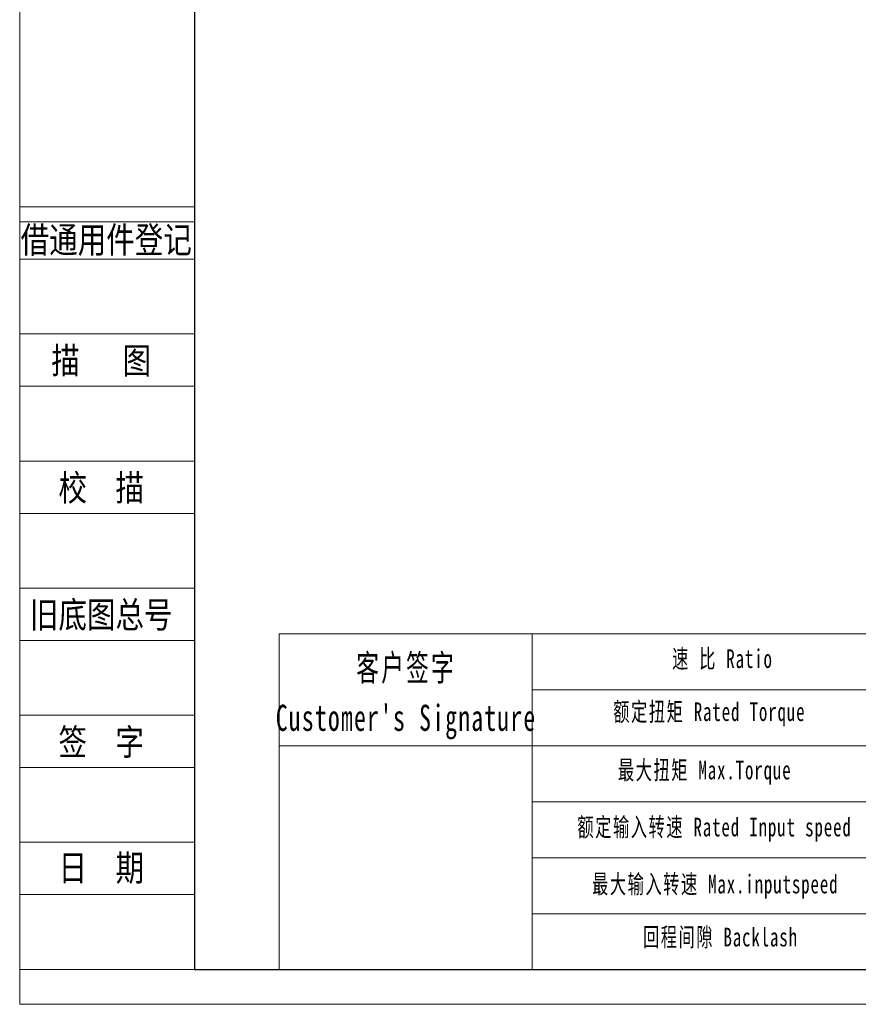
# Model space of a CAD drawing. Header units: millimetres. Extents: x 0 to 562, y 0 to 398.
# Tile 1 of 5: x 0 to 161, y 0 to 189. Entities that reach past the tile are written whole.
import ezdxf
from ezdxf.enums import TextEntityAlignment as Align

# ---------------------------------------------------------------- set-up
doc = ezdxf.new("R2010")
doc.units = ezdxf.units.MM
doc.layers.get('0').update_dxf_attribs({"lineweight": 18})
for name, color, linetype, lineweight in [('2细线层', 4, 'Continuous', 18), ('6文字层', 3, 'Continuous', 18), ('7标注层', 4, 'Continuous', 18), ('SLD-0', 7, 'Continuous', 18), ('图框_外框线', 7, 'Continuous', 18)]:
    doc.layers.add(name, color=color, linetype=linetype, lineweight=lineweight)
doc.styles.add('宋体', font='txt', dxfattribs={"width": 0.8})
doc.styles.add('标准', font='txt', dxfattribs={"width": 0.667})

msp = doc.modelspace()

# ---------------------------------------------------------------- linework, layer by layer
msp.add_line((98.13, 70.94), (98.13, 6.68))
at = {"layer": '2细线层'}
for p, q in [((-0.06, 152.74), (33.46, 152.74)), ((-0.06, 149.87), (33.46, 149.87)), ((-0.06, 142.72), (33.46, 142.72)), ((-0.06, 128.4), (33.46, 128.4)), ((-0.06, 118.37), (33.46, 118.37)), ((-0.06, 104.06), (33.46, 104.06)), ((-0.06, 94.03), (33.46, 94.03)), ((-0.06, 79.72), (33.46, 79.72)), ((-0.06, 69.69), (33.46, 69.69)), ((-0.06, 55.37), (33.46, 55.37)), ((-0.06, 45.35), (33.46, 45.35)), ((-0.06, 31.03), (33.46, 31.03)), ((-0.06, 21.01), (33.46, 21.01)), ((-0.06, 6.69), (33.46, 6.69))]:
    msp.add_line(p, q, dxfattribs=at)
at = {"layer": '7标注层', "color": 0}
msp.add_line((49.66, 70.94), (49.66, 6.69), dxfattribs=at)
at = {"layer": '图框_外框线'}
for p, q in [((49.66, 70.94), (555.48, 70.94)), ((98.13, 60.22), (382.41, 60.22)), ((49.66, 49.5), (555.48, 49.5)), ((98.13, 38.78), (555.48, 38.78)), ((98.13, 28.06), (555.48, 28.06)), ((98.13, 17.34), (555.48, 17.34))]:
    msp.add_line(p, q, dxfattribs=at)
at = {"layer": '图框_外框线', "color": 3}
msp.add_lwpolyline([(0, 0), (562.17, 0), (562.17, 397.53), (0, 397.53)], close=True, dxfattribs=at)
at = {"layer": '图框_外框线', "color": 3, "lineweight": 25}
msp.add_lwpolyline([(33.46, 6.69), (555.48, 6.69), (555.48, 390.84), (33.46, 390.84)], close=True, dxfattribs=at)

# ---------------------------------------------------------------- texts
at = {"layer": '6文字层', "color": 3, "style": '宋体', "width": 0.8}
for s, p in [('借通用件登记', (16.52, 146.48)), ('描   图', (15.56, 123.39)), ('校  描', (15.56, 99.05)), ('旧底图总号', (15.56, 74.7)), ('签  字', (15.56, 50.36)), ('日  期', (15.57, 26.17))]:
    msp.add_text(s, height=5.011, dxfattribs=at).set_placement(p, align=Align.MIDDLE)
at = {"layer": 'SLD-0', "color": 1, "attachment_point": 2, "line_spacing_factor": 1.15057, "style": '标准'}
for s, insert, char_height, width in [('\\T1.1;速 比 Ratio', (134.59, 67.99), 3.5733, 29.197), ("\\T1.1;客户签字\\PCustomer's Signature", (73.98, 66.97), 5.0026, 62.2328), ('\\T1.1;额定扭矩 Rated Torque', (132.08, 57.83), 3.5733, 63.4427), ('\\T1.1;最大扭矩 Max.Torque', (131.2, 46.66), 3.5733, 42.1791), ('\\T1.1;额定输入转速 Rated Input speed', (133.08, 35.74), 3.5733, 56.0768), ('\\T1.1;最大输入转速 Max.inputspeed ', (133.21, 24.82), 3.5733, 56.4007), ('\\T1.1;回程间隙 Backlash', (134.21, 14.66), 3.5733, 45.7321)]:
    msp.add_mtext(s, dxfattribs=dict(at, insert=insert, char_height=char_height, width=width))

doc.saveas('drawing.dxf')
